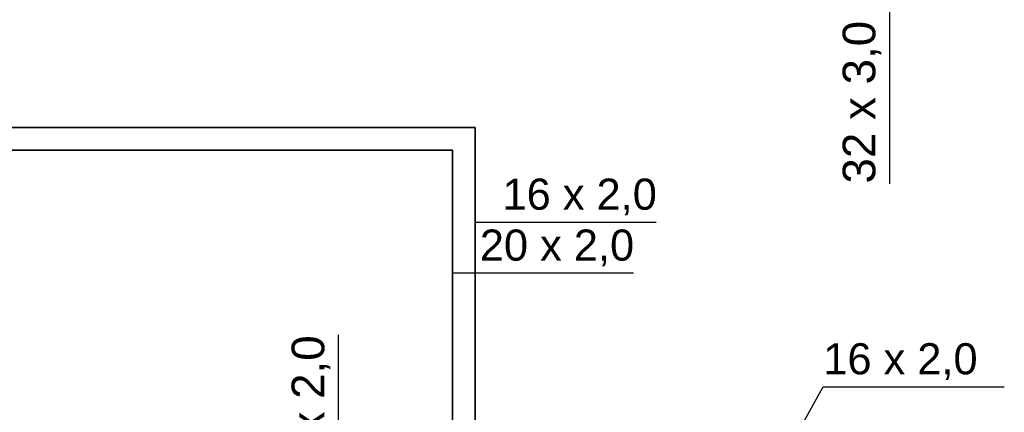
# Model space of a CAD drawing. Extents: x -69357 to 44456, y -75057 to 4617.
# Tile 20 of 23: x 39028 to 43366, y -45123 to -43395. Entities that reach past the tile are written whole.
import ezdxf
from ezdxf.lldxf.tags import DXFTag

# ---------------------------------------------------------------- set-up
doc = ezdxf.new("R2010")
doc.units = 0
doc.layers.add('IS_Ciepła_woda', color=1, linetype='DASHDOT', lineweight=35)
doc.layers.add('IS_Zimna_woda', color=5, linetype='SOLID', lineweight=35)
doc.layers.add('IS_Opisy_działek_Wodociag', color=18, linetype='SOLID')
doc.styles.get("Standard").update_dxf_attribs({"font": 'arial.ttf'})
tags = doc.linetypes.add('DASHDOT', pattern=[20, 10, -5, 0, -5]).pattern_tags.tags
tags[10:11] = [DXFTag(74, 4), DXFTag(75, 0), DXFTag(340, '0'), DXFTag(46, 0.0), DXFTag(50, 0.0), DXFTag(44, 0.0), DXFTag(45, 0.0)]
tags[8:9] = [DXFTag(74, 4), DXFTag(75, 0), DXFTag(340, '0'), DXFTag(46, 0.0), DXFTag(50, 0.0), DXFTag(44, 0.0), DXFTag(45, 0.0)]
tags[6:7] = [DXFTag(74, 4), DXFTag(75, 0), DXFTag(340, '0'), DXFTag(46, 0.0), DXFTag(50, 0.0), DXFTag(44, 0.0), DXFTag(45, 0.0)]
tags[4:5] = [DXFTag(74, 4), DXFTag(75, 0), DXFTag(340, '0'), DXFTag(46, 0.0), DXFTag(50, 0.0), DXFTag(44, 0.0), DXFTag(45, 0.0)]
tags = doc.linetypes.add('SOLID', pattern=[10, 10, 0]).pattern_tags.tags
tags[6:7] = [DXFTag(74, 4), DXFTag(75, 0), DXFTag(340, '0'), DXFTag(46, 0.0), DXFTag(50, 0.0), DXFTag(44, 0.0), DXFTag(45, 0.0)]
tags[4:5] = [DXFTag(74, 4), DXFTag(75, 0), DXFTag(340, '0'), DXFTag(46, 0.0), DXFTag(50, 0.0), DXFTag(44, 0.0), DXFTag(45, 0.0)]

msp = doc.modelspace()

# ---------------------------------------------------------------- linework, layer by layer
at = {"layer": 'IS_Ciepła_woda', "ltscale": 10}
for p, q in [((37920.8, -43869.7), (41035, -43869.7)), ((41035, -43869.7), (41035, -46006.5))]:
    msp.add_line(p, q, dxfattribs=at)
at = {"layer": 'IS_Opisy_działek_Wodociag', "ltscale": 10}
for p, q in [((42860.4, -43280.4), (42860.4, -44117.9)), ((41035, -44285.4), (41832.5, -44285.4)), ((40935, -44509.5), (41732.5, -44509.5)), ((40432.5, -45619.6), (40432.5, -44782.1)), ((42278.6, -45528), (42568.4, -45009.8)), ((42568.4, -45009.8), (43365.9, -45009.8))]:
    msp.add_line(p, q, dxfattribs=at)
at = {"layer": 'IS_Zimna_woda', "ltscale": 10}
for p, q in [((37820.8, -43969.7), (40935, -43969.7)), ((40935, -43969.7), (40935, -45619.6))]:
    msp.add_line(p, q, dxfattribs=at)

# ---------------------------------------------------------------- texts
at = {"layer": 'IS_Opisy_działek_Wodociag', "ltscale": 10, "char_height": 144, "rotation": 90}
for s, insert, attachment_point in [('\\fArial|b0|i0;32 x 3,0', (42824.4, -43400.4), 9), ('\\fArial|b0|i0;16 x 2,0', (40396.5, -45499.6), 7)]:
    msp.add_mtext(s, dxfattribs=dict(at, insert=insert, attachment_point=attachment_point))
at = {"layer": 'IS_Opisy_działek_Wodociag', "ltscale": 10, "char_height": 136.8, "attachment_point": 7}
for s, insert in [('\\fArial|b0|i0;16 x 2,0', (41155, -44256.6)), ('\\fArial|b0|i0;20 x 2,0', (41055, -44480.7)), ('\\fArial|b0|i0;16 x 2,0', (42568.4, -44980.9))]:
    msp.add_mtext(s, dxfattribs=dict(at, insert=insert))

doc.saveas('drawing.dxf')
